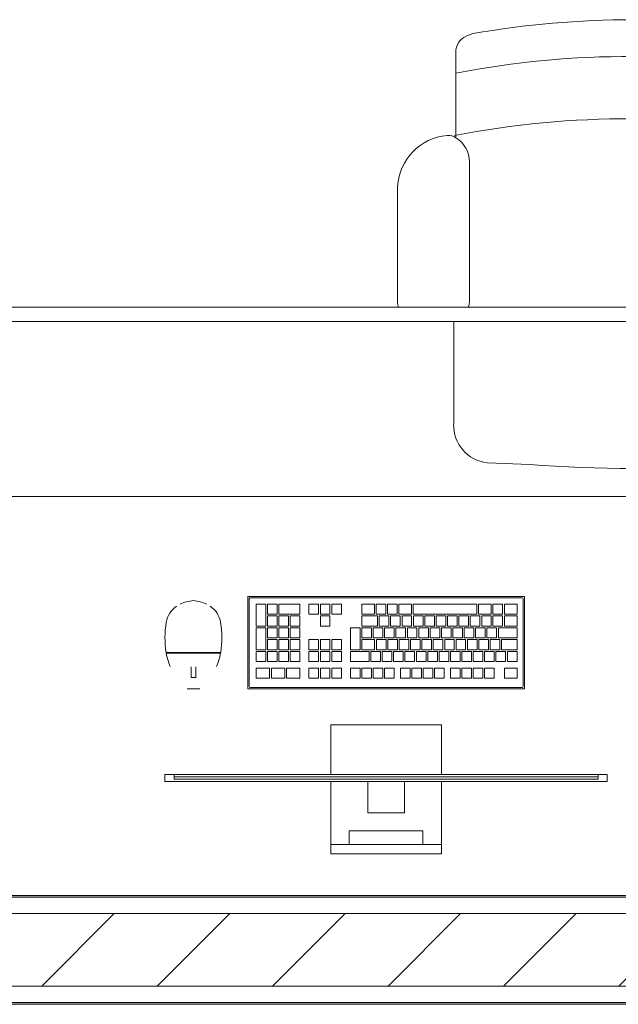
# Model space of a CAD drawing. Header units: metres. Extents: x 2.9 to 42.3, y -72.9 to -49.3.
# Tile 218 of 256: x 21.3 to 22.1, y -71.9 to -70.6. Entities that reach past the tile are written whole.
import ezdxf

# ---------------------------------------------------------------- set-up
doc = ezdxf.new("R2010")
doc.units = ezdxf.units.M
for name, color, linetype, lineweight in [('A-FLOR', 7, 'Continuous', 18), ('A-GENM', 7, 'Continuous', 18), ('A-WALL', 7, 'Continuous', 18), ('A-WALL-PATT', 7, 'Continuous', 18), ('I-FURN', 7, 'Continuous', 18)]:
    doc.layers.add(name, color=color, linetype=linetype, lineweight=lineweight)
pattern_1 = [(50, (21.555, -62.929), (0.546555, -0.047815), [0.05715, -0.62865]), (355, (21.555, -62.929), (-0.105728, 0.573166), [0.04572, -0.50292]), (100.451, (21.601, -62.933), (0.440828, 0.525349), [0.04857, -0.53427]), (46.184, (21.555, -62.776), (0.813237, -0.12613), [0.08573, -0.94298]), (96.636, (21.623, -62.787), (0.712212, 0.742287), [0.07286, -0.80141]), (351.184, (21.555, -62.776), (0.712217, 0.742274), [0.06858, -0.75438]), (21, (21.631, -62.814), (0.454846, -0.306795), [0.05715, -0.62865]), (326, (21.631, -62.814), (0.185405, 0.55256), [0.04572, -0.50292]), (71.451, (21.669, -62.84), (0.640251, 0.245763), [0.04857, -0.53427]), (37.5, (21.555, -62.929), (0.009261, 0.2536672), [0.02515, -0.47168, 0.02515, -0.48539, -0.50482]), (37.5, (21.555, -62.929), (0.009261, 0.2536672), [-1.007, 0.02515, -0.47968]), (7.5, (21.555, -62.929), (0.2004558, 0.300546), [0.02515, -0.26594, 0.02515, -0.46025, -0.1924]), (7.5, (21.555, -62.929), (0.2004558, 0.300546), [-0.77648, 0.02515, -0.16726]), (327.5, (21.385, -62.929), (0.4067682, -0.0171882), [0.02515, -0.16535, 0.02515, -0.56921, -0.78867]), (327.5, (21.385, -62.929), (0.4067682, -0.0171882), [-0.78486, 0.02515, -0.76352]), (317.5, (21.309, -62.929), (0.444383, 0.0762794), [0.02515, -0.2225, 0.02515, -0.36957, -0.56007]), (317.5, (21.309, -62.929), (0.444383, 0.0762794), [-0.64237, 0.02515, -0.53492])]

# ---------------------------------------------------------------- blocks, each defined once
blk = doc.blocks.new('CADEIRA GIRATÓRIA OPERACIONAL COM BRAÇO - High Back Fully Upholstered-1901921-2PAV')
at = {"layer": 'I-FURN', "color": 253, "true_color": 0xaaaaaa}
for p, q in [((-0.1421, -0.0052), (-0.2007, -0.0078)), ((0.2007, -0.0078), (0.1421, -0.0052)), ((-0.2469, -0.0612), (-0.2469, -0.2023)), ((0.2469, -0.2023), (0.2469, -0.0612)), ((-0.3242, -0.2293), (-0.3242, -0.3887)), ((0.3242, -0.3887), (0.3242, -0.2293)), ((-0.2252, -0.2315), (-0.2252, -0.4225)), ((0.2252, -0.2315), (0.2252, -0.4225)), ((-0.2439, -0.4559), (-0.2439, -0.5772)), ((0.2439, -0.5772), (0.2439, -0.4559))]:
    blk.add_line(p, q, dxfattribs=at)
for centre, radius, start, end in [((0, -1.953), 1.953, 85.8275, 94.1725), ((-0.195, -0.0595), 0.052, 96.2753, 181.8688), ((0.195, -0.0595), 0.052, 358.1312, 83.7247), ((-0.2983, -0.2293), 0.0259, 163.859, 180), ((-0.2539, -0.2315), 0.0287, 360, 19.5958), ((0.2539, -0.2315), 0.0287, 160.4042, 180), ((0.2983, -0.2293), 0.0259, 360, 16.141), ((-0.2492, -0.3843), 0.0751, 183.3831, 264.7806), ((0.2492, -0.3843), 0.0751, 275.2194, 356.6169), ((-0.2643, -0.4225), 0.0391, 301.4893, 360), ((0.2643, -0.4225), 0.0391, 180, 238.5107), ((-0.2543, -0.4408), 0.0184, 264.7806, 304.7545), ((0.0083, 0.7541), 1.236, 258.2294, 281.0827), ((0.2543, -0.4408), 0.0184, 235.2455, 275.2194), ((0.2543, -0.4408), 0.0184, 235.2455, 275.2194), ((0.0063, 0.6682), 1.236, 258.3229, 281.0827), ((-0.2192, -0.5734), 0.0249, 188.7931, 252.7089), ((0.2192, -0.5734), 0.0249, 287.2911, 351.2069), ((-0.1985, -0.5252), 0.0773, 248.6542, 253.5306), ((0, 0.6572), 1.2757, 260.0509, 279.9491), ((0.1985, -0.5252), 0.0773, 286.4694, 291.3458)]:
    blk.add_arc(centre, radius, start, end, dxfattribs=at)
blk = doc.blocks.new('COMPUTADOR_ TECLADO_MONITOR_MOUSE - Keyboard-2902647-2PAV')
at = {"layer": 'A-GENM', "color": 253, "true_color": 0xaaaaaa}
for p, q in [((0.0762, 0.2274), (-0.0762, 0.2274)), ((-0.0762, 0.2274), (-0.0762, 0.2147)), ((0.0762, 0.2147), (0.0762, 0.2274)), ((-0.0762, 0.2147), (0.0762, 0.2147)), ((-0.0762, 0.2084), (-0.0762, 0.2147)), ((-0.0762, 0.1278), (-0.0762, 0.2084)), ((0.0508, 0.2147), (-0.0508, 0.2147)), ((-0.0508, 0.2147), (-0.0508, 0.1957)), ((0.0508, 0.1957), (0.0508, 0.2147)), ((0.0762, 0.2147), (0.0762, 0.2084)), ((0.0762, 0.2084), (0.0762, 0.1278)), ((-0.0508, 0.1957), (0.0508, 0.1957)), ((0.0254, 0.1711), (-0.0254, 0.1711)), ((-0.0254, 0.1711), (-0.0254, 0.1278)), ((0.0254, 0.1278), (0.0254, 0.1711)), ((0.3048, 0.1278), (-0.3048, 0.1278)), ((-0.3048, 0.1278), (-0.3048, 0.1183)), ((-0.2921, 0.1183), (-0.2921, 0.1246)), ((-0.2921, 0.1246), (0.2921, 0.1246)), ((0.2921, 0.1246), (-0.2921, 0.1246)), ((-0.2921, 0.1246), (-0.2921, 0.1214)), ((-0.0254, 0.1278), (0.0254, 0.1278)), ((0.2921, 0.1246), (0.2921, 0.1183)), ((0.2921, 0.1214), (0.2921, 0.1246)), ((0.3048, 0.1183), (0.3048, 0.1278)), ((-0.3048, 0.1183), (-0.2921, 0.1183)), ((-0.2921, 0.1214), (0.2921, 0.1214)), ((0.2921, 0.1183), (-0.2921, 0.1183)), ((-0.0762, 0.0496), (-0.0762, 0.1178)), ((0.0762, 0.1178), (0.0762, 0.0496)), ((0.2921, 0.1183), (0.3048, 0.1183)), ((-0.0762, 0.0496), (0.0762, 0.0496)), ((-0.1905, 0), (0.1905, 0)), ((-0.1905, -0.127), (-0.1905, 0)), ((-0.1889, -0.0032), (-0.1889, -0.1238)), ((0.1873, -0.0016), (-0.1873, -0.0016)), ((0.1889, -0.1238), (0.1889, -0.0032)), ((0.1905, 0), (0.1905, -0.127)), ((0.2742, 0), (0.2569, 0)), ((-0.1632, -0.0146), (-0.1808, -0.0146)), ((-0.1808, -0.0146), (-0.1808, -0.0285)), ((-0.1632, -0.0285), (-0.1632, -0.0146)), ((-0.1358, -0.0146), (-0.149, -0.0146)), ((-0.149, -0.0146), (-0.149, -0.0285)), ((-0.1358, -0.0285), (-0.1358, -0.0146)), ((-0.1201, -0.0146), (-0.1333, -0.0146)), ((-0.1333, -0.0146), (-0.1333, -0.0285)), ((-0.1201, -0.0285), (-0.1201, -0.0146)), ((-0.1044, -0.0146), (-0.1177, -0.0146)), ((-0.1177, -0.0146), (-0.1177, -0.0285)), ((-0.1044, -0.0285), (-0.1044, -0.0146)), ((-0.0887, -0.0146), (-0.102, -0.0146)), ((-0.102, -0.0146), (-0.102, -0.0285)), ((-0.0887, -0.0285), (-0.0887, -0.0146)), ((-0.0668, -0.0146), (-0.0801, -0.0146)), ((-0.0801, -0.0146), (-0.0801, -0.0285)), ((-0.0668, -0.0285), (-0.0668, -0.0146)), ((-0.0512, -0.0146), (-0.0644, -0.0146)), ((-0.0644, -0.0146), (-0.0644, -0.0285)), ((-0.0512, -0.0285), (-0.0512, -0.0146)), ((-0.0355, -0.0146), (-0.0488, -0.0146)), ((-0.0488, -0.0146), (-0.0488, -0.0285)), ((-0.0355, -0.0285), (-0.0355, -0.0146)), ((-0.0198, -0.0146), (-0.0331, -0.0146)), ((-0.0331, -0.0146), (-0.0331, -0.0285)), ((-0.0198, -0.0285), (-0.0198, -0.0146)), ((0.0021, -0.0146), (-0.0112, -0.0146)), ((-0.0112, -0.0146), (-0.0112, -0.0285)), ((0.0021, -0.0285), (0.0021, -0.0146)), ((0.0177, -0.0146), (0.0045, -0.0146)), ((0.0045, -0.0146), (0.0045, -0.0285)), ((0.0177, -0.0285), (0.0177, -0.0146)), ((0.0334, -0.0146), (0.0202, -0.0146)), ((0.0202, -0.0146), (0.0202, -0.0285)), ((0.0334, -0.0285), (0.0334, -0.0146)), ((0.0491, -0.0146), (0.0358, -0.0146)), ((0.0358, -0.0146), (0.0358, -0.0285)), ((0.0491, -0.0285), (0.0491, -0.0146)), ((0.075, -0.0146), (0.0617, -0.0146)), ((0.0617, -0.0146), (0.0617, -0.0285)), ((0.075, -0.0285), (0.075, -0.0146)), ((0.0906, -0.0146), (0.0774, -0.0146)), ((0.0774, -0.0146), (0.0774, -0.0285)), ((0.0906, -0.0285), (0.0906, -0.0146)), ((0.1063, -0.0146), (0.093, -0.0146)), ((0.093, -0.0146), (0.093, -0.0285)), ((0.1063, -0.0285), (0.1063, -0.0146)), ((0.1372, -0.0146), (0.1188, -0.0146)), ((0.1188, -0.0146), (0.1188, -0.0285)), ((0.1372, -0.0285), (0.1372, -0.0146)), ((0.1581, -0.0146), (0.1398, -0.0146)), ((0.1398, -0.0146), (0.1398, -0.0285)), ((0.1581, -0.0285), (0.1581, -0.0146)), ((0.1791, -0.0146), (0.1607, -0.0146)), ((0.1607, -0.0146), (0.1607, -0.0285)), ((0.1791, -0.0285), (0.1791, -0.0146)), ((0.2686, -0.0156), (0.2622, -0.0156)), ((0.2622, -0.0156), (0.2622, -0.0303)), ((0.2686, -0.0303), (0.2686, -0.0156)), ((-0.1808, -0.0285), (-0.1632, -0.0285)), ((-0.1671, -0.0376), (-0.1804, -0.0376)), ((-0.1804, -0.0376), (-0.1804, -0.0515)), ((-0.1671, -0.0515), (-0.1671, -0.0376)), ((-0.1514, -0.0376), (-0.1647, -0.0376)), ((-0.1647, -0.0376), (-0.1647, -0.0515)), ((-0.1514, -0.0515), (-0.1514, -0.0376)), ((-0.149, -0.0285), (-0.1358, -0.0285)), ((-0.1358, -0.0376), (-0.149, -0.0376)), ((-0.149, -0.0376), (-0.149, -0.0515)), ((-0.1358, -0.0515), (-0.1358, -0.0376)), ((-0.1333, -0.0285), (-0.1201, -0.0285)), ((-0.1201, -0.0376), (-0.1333, -0.0376)), ((-0.1333, -0.0376), (-0.1333, -0.0515)), ((-0.1201, -0.0515), (-0.1201, -0.0376)), ((-0.1177, -0.0285), (-0.1044, -0.0285)), ((-0.1044, -0.0376), (-0.1177, -0.0376)), ((-0.1177, -0.0376), (-0.1177, -0.0515)), ((-0.1044, -0.0515), (-0.1044, -0.0376)), ((-0.102, -0.0285), (-0.0887, -0.0285)), ((-0.0887, -0.0376), (-0.102, -0.0376)), ((-0.102, -0.0376), (-0.102, -0.0515)), ((-0.0887, -0.0515), (-0.0887, -0.0376)), ((-0.0731, -0.0376), (-0.0863, -0.0376)), ((-0.0863, -0.0376), (-0.0863, -0.0515)), ((-0.0801, -0.0285), (-0.0668, -0.0285)), ((-0.0731, -0.0515), (-0.0731, -0.0376)), ((-0.0574, -0.0376), (-0.0706, -0.0376)), ((-0.0706, -0.0376), (-0.0706, -0.0515)), ((-0.0644, -0.0285), (-0.0512, -0.0285)), ((-0.0574, -0.0515), (-0.0574, -0.0376)), ((-0.0417, -0.0376), (-0.055, -0.0376)), ((-0.055, -0.0376), (-0.055, -0.0515)), ((-0.0488, -0.0285), (-0.0355, -0.0285)), ((-0.0417, -0.0515), (-0.0417, -0.0376)), ((-0.026, -0.0376), (-0.0393, -0.0376)), ((-0.0393, -0.0376), (-0.0393, -0.0515)), ((-0.0331, -0.0285), (-0.0198, -0.0285)), ((-0.026, -0.0515), (-0.026, -0.0376)), ((-0.0103, -0.0376), (-0.0236, -0.0376)), ((-0.0236, -0.0376), (-0.0236, -0.0515)), ((-0.0112, -0.0285), (0.0021, -0.0285)), ((-0.0103, -0.0515), (-0.0103, -0.0376)), ((0.0053, -0.0376), (-0.0079, -0.0376)), ((-0.0079, -0.0376), (-0.0079, -0.0515)), ((0.0045, -0.0285), (0.0177, -0.0285)), ((0.0053, -0.0515), (0.0053, -0.0376)), ((0.021, -0.0376), (0.0077, -0.0376)), ((0.0077, -0.0376), (0.0077, -0.0515)), ((0.0202, -0.0285), (0.0334, -0.0285)), ((0.021, -0.0515), (0.021, -0.0376)), ((0.0491, -0.0376), (0.0234, -0.0376)), ((0.0234, -0.0376), (0.0234, -0.0515)), ((0.0358, -0.0285), (0.0491, -0.0285)), ((0.0491, -0.0515), (0.0491, -0.0376)), ((0.0617, -0.0285), (0.075, -0.0285)), ((0.075, -0.0376), (0.0617, -0.0376)), ((0.0617, -0.0376), (0.0617, -0.0515)), ((0.075, -0.0515), (0.075, -0.0376)), ((0.0774, -0.0285), (0.0906, -0.0285)), ((0.0906, -0.0376), (0.0774, -0.0376)), ((0.0774, -0.0376), (0.0774, -0.0515)), ((0.0906, -0.0515), (0.0906, -0.0376)), ((0.093, -0.0285), (0.1063, -0.0285)), ((0.1063, -0.0376), (0.093, -0.0376)), ((0.093, -0.0376), (0.093, -0.0515)), ((0.1063, -0.0515), (0.1063, -0.0376)), ((0.1188, -0.0285), (0.1372, -0.0285)), ((0.1321, -0.0376), (0.1188, -0.0376)), ((0.1188, -0.0376), (0.1188, -0.0515)), ((0.1321, -0.0515), (0.1321, -0.0376)), ((0.1477, -0.0376), (0.1345, -0.0376)), ((0.1345, -0.0376), (0.1345, -0.0515)), ((0.1398, -0.0285), (0.1581, -0.0285)), ((0.1477, -0.0515), (0.1477, -0.0376)), ((0.1634, -0.0376), (0.1501, -0.0376)), ((0.1501, -0.0376), (0.1501, -0.0515)), ((0.1607, -0.0285), (0.1791, -0.0285)), ((0.1634, -0.0515), (0.1634, -0.0376)), ((0.1791, -0.0376), (0.1658, -0.0376)), ((0.1658, -0.0376), (0.1658, -0.0515)), ((0.1791, -0.0515), (0.1791, -0.0376)), ((-0.1804, -0.0515), (-0.1671, -0.0515)), ((-0.1591, -0.0539), (-0.1804, -0.0539)), ((-0.1804, -0.0539), (-0.1804, -0.0678)), ((-0.1647, -0.0515), (-0.1514, -0.0515)), ((-0.1591, -0.0678), (-0.1591, -0.0539)), ((-0.1434, -0.0539), (-0.1566, -0.0539)), ((-0.1566, -0.0539), (-0.1566, -0.0678)), ((-0.149, -0.0515), (-0.1358, -0.0515)), ((-0.1434, -0.0678), (-0.1434, -0.0539)), ((-0.1277, -0.0539), (-0.141, -0.0539)), ((-0.141, -0.0539), (-0.141, -0.0678)), ((-0.1333, -0.0515), (-0.1201, -0.0515)), ((-0.1277, -0.0678), (-0.1277, -0.0539)), ((-0.112, -0.0539), (-0.1253, -0.0539)), ((-0.1253, -0.0539), (-0.1253, -0.0678)), ((-0.1177, -0.0515), (-0.1044, -0.0515)), ((-0.112, -0.0678), (-0.112, -0.0539)), ((-0.0964, -0.0539), (-0.1096, -0.0539)), ((-0.1096, -0.0539), (-0.1096, -0.0678)), ((-0.102, -0.0515), (-0.0887, -0.0515)), ((-0.0964, -0.0678), (-0.0964, -0.0539)), ((-0.0807, -0.0539), (-0.0939, -0.0539)), ((-0.0939, -0.0539), (-0.0939, -0.0678)), ((-0.0863, -0.0515), (-0.0731, -0.0515)), ((-0.0807, -0.0678), (-0.0807, -0.0539)), ((-0.065, -0.0539), (-0.0783, -0.0539)), ((-0.0783, -0.0539), (-0.0783, -0.0678)), ((-0.0706, -0.0515), (-0.0574, -0.0515)), ((-0.065, -0.0678), (-0.065, -0.0539)), ((-0.0493, -0.0539), (-0.0626, -0.0539)), ((-0.0626, -0.0539), (-0.0626, -0.0678)), ((-0.055, -0.0515), (-0.0417, -0.0515)), ((-0.0493, -0.0678), (-0.0493, -0.0539)), ((-0.0336, -0.0539), (-0.0469, -0.0539)), ((-0.0469, -0.0539), (-0.0469, -0.0678)), ((-0.0393, -0.0515), (-0.026, -0.0515)), ((-0.0336, -0.0678), (-0.0336, -0.0539)), ((-0.018, -0.0539), (-0.0312, -0.0539)), ((-0.0312, -0.0539), (-0.0312, -0.0678)), ((-0.0236, -0.0515), (-0.0103, -0.0515)), ((-0.018, -0.0678), (-0.018, -0.0539)), ((-0.0023, -0.0539), (-0.0156, -0.0539)), ((-0.0156, -0.0539), (-0.0156, -0.0678)), ((-0.0079, -0.0515), (0.0053, -0.0515)), ((-0.0023, -0.0678), (-0.0023, -0.0539)), ((0.0134, -0.0539), (0.0001, -0.0539)), ((0.0001, -0.0539), (0.0001, -0.0678)), ((0.0077, -0.0515), (0.021, -0.0515)), ((0.0134, -0.0678), (0.0134, -0.0539)), ((0.0334, -0.0539), (0.0158, -0.0539)), ((0.0158, -0.0539), (0.0158, -0.0678)), ((0.0234, -0.0515), (0.0491, -0.0515)), ((0.0334, -0.0678), (0.0334, -0.0539)), ((0.0491, -0.0539), (0.0359, -0.0539)), ((0.0359, -0.0539), (0.0359, -0.0841)), ((0.0491, -0.0841), (0.0491, -0.0539)), ((0.0617, -0.0515), (0.075, -0.0515)), ((0.0617, -0.0539), (0.0617, -0.0678)), ((0.075, -0.0539), (0.0617, -0.0539)), ((0.075, -0.0678), (0.075, -0.0539)), ((0.0774, -0.0515), (0.0906, -0.0515)), ((0.0774, -0.0539), (0.0774, -0.0678)), ((0.0906, -0.0539), (0.0774, -0.0539)), ((0.0906, -0.0678), (0.0906, -0.0539)), ((0.093, -0.0515), (0.1063, -0.0515)), ((0.093, -0.0539), (0.093, -0.0678)), ((0.1063, -0.0539), (0.093, -0.0539)), ((0.1063, -0.0678), (0.1063, -0.0539)), ((0.1188, -0.0515), (0.1321, -0.0515)), ((0.1321, -0.0539), (0.1188, -0.0539)), ((0.1188, -0.0539), (0.1188, -0.0678)), ((0.1321, -0.0678), (0.1321, -0.0539)), ((0.1345, -0.0515), (0.1477, -0.0515)), ((0.1477, -0.0539), (0.1345, -0.0539)), ((0.1345, -0.0539), (0.1345, -0.0678)), ((0.1477, -0.0678), (0.1477, -0.0539)), ((0.1501, -0.0515), (0.1634, -0.0515)), ((0.1634, -0.0539), (0.1501, -0.0539)), ((0.1501, -0.0539), (0.1501, -0.0678)), ((0.1634, -0.0678), (0.1634, -0.0539)), ((0.1658, -0.0515), (0.1791, -0.0515)), ((0.1791, -0.0539), (0.1658, -0.0539)), ((0.1658, -0.0539), (0.1658, -0.0841)), ((0.1791, -0.0841), (0.1791, -0.0539)), ((0.3031, -0.0502), (0.228, -0.0502)), ((0.303, -0.0493), (0.2281, -0.0493)), ((0.229, -0.0493), (0.229, -0.0502)), ((0.229, -0.0502), (0.229, -0.0493)), ((0.3022, -0.0502), (0.3022, -0.0493)), ((0.3022, -0.0493), (0.3022, -0.0502)), ((-0.1804, -0.0678), (-0.1591, -0.0678)), ((-0.1566, -0.0678), (-0.1434, -0.0678)), ((-0.141, -0.0678), (-0.1277, -0.0678)), ((-0.1253, -0.0678), (-0.112, -0.0678)), ((-0.1096, -0.0678), (-0.0964, -0.0678)), ((-0.0939, -0.0678), (-0.0807, -0.0678)), ((-0.0783, -0.0678), (-0.065, -0.0678)), ((-0.0626, -0.0678), (-0.0493, -0.0678)), ((-0.0469, -0.0678), (-0.0336, -0.0678)), ((-0.0312, -0.0678), (-0.018, -0.0678)), ((-0.0156, -0.0678), (-0.0023, -0.0678)), ((0.0001, -0.0678), (0.0134, -0.0678)), ((0.0158, -0.0678), (0.0334, -0.0678)), ((0.0617, -0.0678), (0.075, -0.0678)), ((0.0774, -0.0678), (0.0906, -0.0678)), ((0.093, -0.0678), (0.1063, -0.0678)), ((0.1188, -0.0678), (0.1321, -0.0678)), ((0.1345, -0.0678), (0.1477, -0.0678)), ((0.1501, -0.0678), (0.1634, -0.0678)), ((-0.1547, -0.0702), (-0.1804, -0.0702)), ((-0.1804, -0.0702), (-0.1804, -0.0841)), ((-0.1547, -0.0841), (-0.1547, -0.0702)), ((-0.139, -0.0702), (-0.1523, -0.0702)), ((-0.1523, -0.0702), (-0.1523, -0.0841)), ((-0.139, -0.0841), (-0.139, -0.0702)), ((-0.1233, -0.0702), (-0.1366, -0.0702)), ((-0.1366, -0.0702), (-0.1366, -0.0841)), ((-0.1233, -0.0841), (-0.1233, -0.0702)), ((-0.1076, -0.0702), (-0.1209, -0.0702)), ((-0.1209, -0.0702), (-0.1209, -0.0841)), ((-0.1076, -0.0841), (-0.1076, -0.0702)), ((-0.092, -0.0702), (-0.1052, -0.0702)), ((-0.1052, -0.0702), (-0.1052, -0.0841)), ((-0.092, -0.0841), (-0.092, -0.0702)), ((-0.0763, -0.0702), (-0.0896, -0.0702)), ((-0.0896, -0.0702), (-0.0896, -0.0841)), ((-0.0763, -0.0841), (-0.0763, -0.0702)), ((-0.0606, -0.0702), (-0.0739, -0.0702)), ((-0.0739, -0.0702), (-0.0739, -0.0841)), ((-0.0606, -0.0841), (-0.0606, -0.0702)), ((-0.0449, -0.0702), (-0.0582, -0.0702)), ((-0.0582, -0.0702), (-0.0582, -0.0841)), ((-0.0449, -0.0841), (-0.0449, -0.0702)), ((-0.0293, -0.0702), (-0.0425, -0.0702)), ((-0.0425, -0.0702), (-0.0425, -0.0841)), ((-0.0293, -0.0841), (-0.0293, -0.0702)), ((-0.0136, -0.0702), (-0.0268, -0.0702)), ((-0.0268, -0.0702), (-0.0268, -0.0841)), ((-0.0136, -0.0841), (-0.0136, -0.0702)), ((0.0021, -0.0702), (-0.0112, -0.0702)), ((-0.0112, -0.0702), (-0.0112, -0.0841)), ((0.0021, -0.0841), (0.0021, -0.0702)), ((0.0178, -0.0702), (0.0045, -0.0702)), ((0.0045, -0.0702), (0.0045, -0.0841)), ((0.0178, -0.0841), (0.0178, -0.0702)), ((0.0334, -0.0702), (0.0202, -0.0702)), ((0.0202, -0.0702), (0.0202, -0.0841)), ((0.0334, -0.0841), (0.0334, -0.0702)), ((0.1321, -0.0702), (0.1188, -0.0702)), ((0.1188, -0.0702), (0.1188, -0.0841)), ((0.1321, -0.0841), (0.1321, -0.0702)), ((0.1477, -0.0702), (0.1345, -0.0702)), ((0.1345, -0.0702), (0.1345, -0.0841)), ((0.1477, -0.0841), (0.1477, -0.0702)), ((0.1634, -0.0702), (0.1501, -0.0702)), ((0.1501, -0.0702), (0.1501, -0.0841)), ((0.1634, -0.0841), (0.1634, -0.0702)), ((-0.1804, -0.0841), (-0.1547, -0.0841)), ((-0.163, -0.0865), (-0.1804, -0.0865)), ((-0.1804, -0.0865), (-0.1804, -0.1004)), ((-0.163, -0.1004), (-0.163, -0.0865)), ((-0.1473, -0.0865), (-0.1606, -0.0865)), ((-0.1606, -0.0865), (-0.1606, -0.1004)), ((-0.1523, -0.0841), (-0.139, -0.0841)), ((-0.1473, -0.1004), (-0.1473, -0.0865)), ((-0.1317, -0.0865), (-0.1449, -0.0865)), ((-0.1449, -0.0865), (-0.1449, -0.1004)), ((-0.1366, -0.0841), (-0.1233, -0.0841)), ((-0.1317, -0.1004), (-0.1317, -0.0865)), ((-0.116, -0.0865), (-0.1292, -0.0865)), ((-0.1292, -0.0865), (-0.1292, -0.1004)), ((-0.1209, -0.0841), (-0.1076, -0.0841)), ((-0.116, -0.1004), (-0.116, -0.0865)), ((-0.1003, -0.0865), (-0.1136, -0.0865)), ((-0.1136, -0.0865), (-0.1136, -0.1004)), ((-0.1052, -0.0841), (-0.092, -0.0841)), ((-0.1003, -0.1004), (-0.1003, -0.0865)), ((-0.0846, -0.0865), (-0.0979, -0.0865)), ((-0.0979, -0.0865), (-0.0979, -0.1004)), ((-0.0896, -0.0841), (-0.0763, -0.0841)), ((-0.0846, -0.1004), (-0.0846, -0.0865)), ((-0.069, -0.0865), (-0.0822, -0.0865)), ((-0.0822, -0.0865), (-0.0822, -0.1004)), ((-0.0739, -0.0841), (-0.0606, -0.0841)), ((-0.069, -0.1004), (-0.069, -0.0865)), ((-0.0533, -0.0865), (-0.0665, -0.0865)), ((-0.0665, -0.0865), (-0.0665, -0.1004)), ((-0.0582, -0.0841), (-0.0449, -0.0841)), ((-0.0533, -0.1004), (-0.0533, -0.0865)), ((-0.0376, -0.0865), (-0.0509, -0.0865)), ((-0.0509, -0.0865), (-0.0509, -0.1004)), ((-0.0425, -0.0841), (-0.0293, -0.0841)), ((-0.0376, -0.1004), (-0.0376, -0.0865)), ((-0.0219, -0.0865), (-0.0352, -0.0865)), ((-0.0352, -0.0865), (-0.0352, -0.1004)), ((-0.0268, -0.0841), (-0.0136, -0.0841)), ((-0.0219, -0.1004), (-0.0219, -0.0865)), ((-0.0062, -0.0865), (-0.0195, -0.0865)), ((-0.0195, -0.0865), (-0.0195, -0.1004)), ((-0.0112, -0.0841), (0.0021, -0.0841)), ((-0.0062, -0.1004), (-0.0062, -0.0865)), ((0.0094, -0.0865), (-0.0038, -0.0865)), ((-0.0038, -0.0865), (-0.0038, -0.1004)), ((0.0045, -0.0841), (0.0178, -0.0841)), ((0.0094, -0.1004), (0.0094, -0.0865)), ((0.0334, -0.0865), (0.0118, -0.0865)), ((0.0118, -0.0865), (0.0118, -0.1004)), ((0.0202, -0.0841), (0.0334, -0.0841)), ((0.0334, -0.1004), (0.0334, -0.0865)), ((0.0359, -0.0841), (0.0491, -0.0841)), ((0.0906, -0.0865), (0.0774, -0.0865)), ((0.0774, -0.0865), (0.0774, -0.1004)), ((0.0906, -0.1004), (0.0906, -0.0865)), ((0.1188, -0.0841), (0.1321, -0.0841)), ((0.1321, -0.0865), (0.1188, -0.0865)), ((0.1188, -0.0865), (0.1188, -0.1004)), ((0.1321, -0.1004), (0.1321, -0.0865)), ((0.1345, -0.0841), (0.1477, -0.0841)), ((0.1477, -0.0865), (0.1345, -0.0865)), ((0.1345, -0.0865), (0.1345, -0.1004)), ((0.1477, -0.1004), (0.1477, -0.0865)), ((0.1501, -0.0841), (0.1634, -0.0841)), ((0.1634, -0.0865), (0.1501, -0.0865)), ((0.1501, -0.0865), (0.1501, -0.1004)), ((0.1634, -0.1004), (0.1634, -0.0865)), ((0.1658, -0.0841), (0.1791, -0.0841)), ((0.1791, -0.0865), (0.1658, -0.0865)), ((0.1658, -0.0865), (0.1658, -0.1167)), ((0.1791, -0.1167), (0.1791, -0.0865)), ((-0.1804, -0.1004), (-0.163, -0.1004)), ((-0.163, -0.1028), (-0.1804, -0.1028)), ((-0.1804, -0.1028), (-0.1804, -0.1167)), ((-0.163, -0.1167), (-0.163, -0.1028)), ((-0.1606, -0.1004), (-0.1473, -0.1004)), ((-0.1473, -0.1028), (-0.1606, -0.1028)), ((-0.1606, -0.1028), (-0.1606, -0.1167)), ((-0.1473, -0.1167), (-0.1473, -0.1028)), ((-0.1449, -0.1004), (-0.1317, -0.1004)), ((-0.1275, -0.1028), (-0.1449, -0.1028)), ((-0.1449, -0.1028), (-0.1449, -0.1167)), ((-0.1292, -0.1004), (-0.116, -0.1004)), ((-0.1275, -0.1167), (-0.1275, -0.1028)), ((-0.0372, -0.1028), (-0.1251, -0.1028)), ((-0.1251, -0.1028), (-0.1251, -0.1167)), ((-0.1136, -0.1004), (-0.1003, -0.1004)), ((-0.0979, -0.1004), (-0.0846, -0.1004)), ((-0.0822, -0.1004), (-0.069, -0.1004)), ((-0.0665, -0.1004), (-0.0533, -0.1004)), ((-0.0509, -0.1004), (-0.0376, -0.1004)), ((-0.0372, -0.1167), (-0.0372, -0.1028)), ((-0.0352, -0.1004), (-0.0219, -0.1004)), ((-0.0176, -0.1028), (-0.0348, -0.1028)), ((-0.0348, -0.1028), (-0.0348, -0.1167)), ((-0.0195, -0.1004), (-0.0062, -0.1004)), ((-0.0176, -0.1167), (-0.0176, -0.1028)), ((-0.0019, -0.1028), (-0.0152, -0.1028)), ((-0.0152, -0.1028), (-0.0152, -0.1167)), ((-0.0038, -0.1004), (0.0094, -0.1004)), ((-0.0019, -0.1167), (-0.0019, -0.1028)), ((0.0138, -0.1028), (0.0005, -0.1028)), ((0.0005, -0.1028), (0.0005, -0.1167)), ((0.0118, -0.1004), (0.0334, -0.1004)), ((0.0138, -0.1167), (0.0138, -0.1028)), ((0.0334, -0.1028), (0.0162, -0.1028)), ((0.0162, -0.1028), (0.0162, -0.1167)), ((0.0334, -0.1167), (0.0334, -0.1028)), ((0.0617, -0.1028), (0.0617, -0.1167)), ((0.075, -0.1028), (0.0617, -0.1028)), ((0.075, -0.1167), (0.075, -0.1028)), ((0.0774, -0.1004), (0.0906, -0.1004)), ((0.0774, -0.1028), (0.0774, -0.1167)), ((0.0906, -0.1028), (0.0774, -0.1028)), ((0.0906, -0.1167), (0.0906, -0.1028)), ((0.093, -0.1028), (0.093, -0.1167)), ((0.1063, -0.1028), (0.093, -0.1028)), ((0.1063, -0.1167), (0.1063, -0.1028)), ((0.1188, -0.1004), (0.1321, -0.1004)), ((0.1477, -0.1028), (0.1188, -0.1028)), ((0.1188, -0.1028), (0.1188, -0.1167)), ((0.1345, -0.1004), (0.1477, -0.1004)), ((0.1477, -0.1167), (0.1477, -0.1028)), ((0.1501, -0.1004), (0.1634, -0.1004)), ((0.1634, -0.1028), (0.1501, -0.1028)), ((0.1501, -0.1028), (0.1501, -0.1167)), ((0.1634, -0.1167), (0.1634, -0.1028)), ((-0.1804, -0.1167), (-0.163, -0.1167)), ((-0.1606, -0.1167), (-0.1473, -0.1167)), ((-0.1449, -0.1167), (-0.1275, -0.1167)), ((-0.1251, -0.1167), (-0.0372, -0.1167)), ((-0.0348, -0.1167), (-0.0176, -0.1167)), ((-0.0152, -0.1167), (-0.0019, -0.1167)), ((0.0005, -0.1167), (0.0138, -0.1167)), ((0.0162, -0.1167), (0.0334, -0.1167)), ((0.0617, -0.1167), (0.075, -0.1167)), ((0.0774, -0.1167), (0.0906, -0.1167)), ((0.093, -0.1167), (0.1063, -0.1167)), ((0.1188, -0.1167), (0.1477, -0.1167)), ((0.1501, -0.1167), (0.1634, -0.1167)), ((0.1658, -0.1167), (0.1791, -0.1167)), ((0.1905, -0.127), (-0.1905, -0.127)), ((-0.1873, -0.1254), (0.1873, -0.1254))]:
    blk.add_line(p, q, dxfattribs=at)
for centre, radius, start, end in [((-0.1873, -0.0032), 0.00159, 90, 180), ((0.1873, -0.0032), 0.00159, 0, 90), ((0.3085, -0.0631), 0.0815, 156.5946, 170.2657), ((0.2227, -0.0631), 0.0815, 9.7343, 23.4054), ((0.3509, -0.0704), 0.1246, 170.6435, 189.7343), ((0.1802, -0.0704), 0.1246, 350.2657, 9.3565), ((0.2619, -0.0857), 0.0343, 189.7343, 235.0949), ((0.2692, -0.0857), 0.0343, 304.9051, 350.2657), ((0.2697, -0.0694), 0.0523, 244.5006, 265.4994), ((0.2615, -0.0694), 0.0523, 274.5006, 295.4994), ((-0.1873, -0.1238), 0.00159, 180, 270), ((0.1873, -0.1238), 0.00159, 270, 0)]:
    blk.add_arc(centre, radius, start, end, dxfattribs=at)
blk = doc.blocks.new('Led_Stripe_11805 - Led_Stripe_11805-7525408-2PAV')
at = {"layer": 'A-GENM', "color": 253, "true_color": 0xaaaaaa}
for p, q in [((-3, 0.01), (3, 0.01)), ((3, -0.01), (-3, -0.01))]:
    blk.add_line(p, q, dxfattribs=at)
blk = doc.blocks.new('4 GRE - ESCOLA DE CINEMA E AUDIOVISUAL CINE REX R07_rvt-1-2PAV')
at = {"layer": 'A-WALL-PATT', "true_color": 0xd4d4d4}
h = blk.add_hatch(dxfattribs=at)
h.set_pattern_fill('FP_1', color=254, style=0, pattern_type=2)
h.set_pattern_definition(pattern_1)
h.paths.add_polyline_path([(20.7433, -71.7956), (26.8885, -71.7956), (26.8885, -71.7931), (20.3114, -71.7931), (20.31, -71.7956), (20.4353, -71.7956)])
h.paths.add_polyline_path([(17.436, -71.7956), (17.4385, -71.7956), (17.4385, -71.7931), (17.436, -71.7931)])
h.paths.add_polyline_path([(39.8676, -71.7956), (40.1673, -71.7956), (40.1673, -71.7933), (34.6726, -71.7931), (34.6726, -71.7956), (37.3764, -71.7956)])
h.paths.add_polyline_path([(34.6026, -71.7956), (34.6026, -71.7931), (28.5335, -71.7931), (28.5335, -71.7956), (34.2962, -71.7956)])
h.paths.add_polyline_path([(17.5835, -71.7956), (18.9385, -71.7956), (18.9385, -71.7931), (17.5835, -71.7931)])
h.paths.add_polyline_path([(19.0835, -71.7956), (20.2847, -71.7952), (20.2834, -71.7931), (19.0835, -71.7931)])
h.paths.add_polyline_path([(27.0335, -71.7956), (28.3885, -71.7956), (28.3885, -71.7931), (27.0335, -71.7931)])
h = blk.add_hatch(dxfattribs=at)
h.set_pattern_fill('FP_2', color=254, style=0, pattern_type=2)
h.set_pattern_definition([(45, (21.555, -62.929), (-0.0795495, 0.0795495), [])])
h.paths.add_polyline_path([(26.9037, -71.9181), (40.1673, -71.9181), (40.1673, -71.8181), (17.436, -71.8181), (17.436, -71.8793), (17.0502, -71.8793), (17.0502, -71.9181), (26.2877, -71.9181)])
h = blk.add_hatch(dxfattribs=at)
h.set_pattern_fill('FP_1', color=254, style=0, pattern_type=2)
h.set_pattern_definition(pattern_1)
h.paths.add_polyline_path([(26.9037, -71.9431), (40.1673, -71.9431), (40.1673, -71.9406), (17.0502, -71.9406), (17.0502, -71.9431), (26.2877, -71.9431)])
at = {"layer": 'A-FLOR', "color": 253, "true_color": 0xaaaaaa}
blk.add_line((22.976, -71.2431), (21.046, -71.2431), dxfattribs=at)
at = {"layer": 'A-WALL', "color": 253, "true_color": 0xaaaaaa}
for p, q in [((26.8885, -71.7956), (19.0835, -71.7956)), ((22.976, -71.7931), (21.046, -71.7931)), ((26.911, -71.8181), (19.061, -71.8181)), ((40.1673, -71.9181), (17.0502, -71.9181)), ((40.1673, -71.9406), (17.0502, -71.9406)), ((17.0502, -71.9431), (40.1673, -71.9431))]:
    blk.add_line(p, q, dxfattribs=at)
at = {"layer": 'A-GENM', "color": 253, "lineweight": 18, "true_color": 0xaaaaaa, "extrusion": (0, 0, -1), "rotation": 180}
blk.add_blockref('Led_Stripe_11805 - Led_Stripe_11805-7525408-2PAV', (-22.986, -70.9919), dxfattribs=at)
at = {"layer": 'A-GENM', "color": 253, "lineweight": 18, "true_color": 0xaaaaaa, "rotation": 180}
blk.add_blockref('COMPUTADOR_ TECLADO_MONITOR_MOUSE - Keyboard-2902647-2PAV', (21.791, -71.5081), dxfattribs=at)
at = {"layer": 'I-FURN', "color": 253, "lineweight": 18, "true_color": 0xaaaaaa, "rotation": 180}
blk.add_blockref('CADEIRA GIRATÓRIA OPERACIONAL COM BRAÇO - High Back Fully Upholstered-1901921-2PAV', (22.131, -71.2043), dxfattribs=at)

msp = doc.modelspace()

# ---------------------------------------------------------------- block references
at = {"lineweight": 5}
msp.add_blockref('4 GRE - ESCOLA DE CINEMA E AUDIOVISUAL CINE REX R07_rvt-1-2PAV', (0, 0), dxfattribs=at)

doc.saveas('drawing.dxf')
